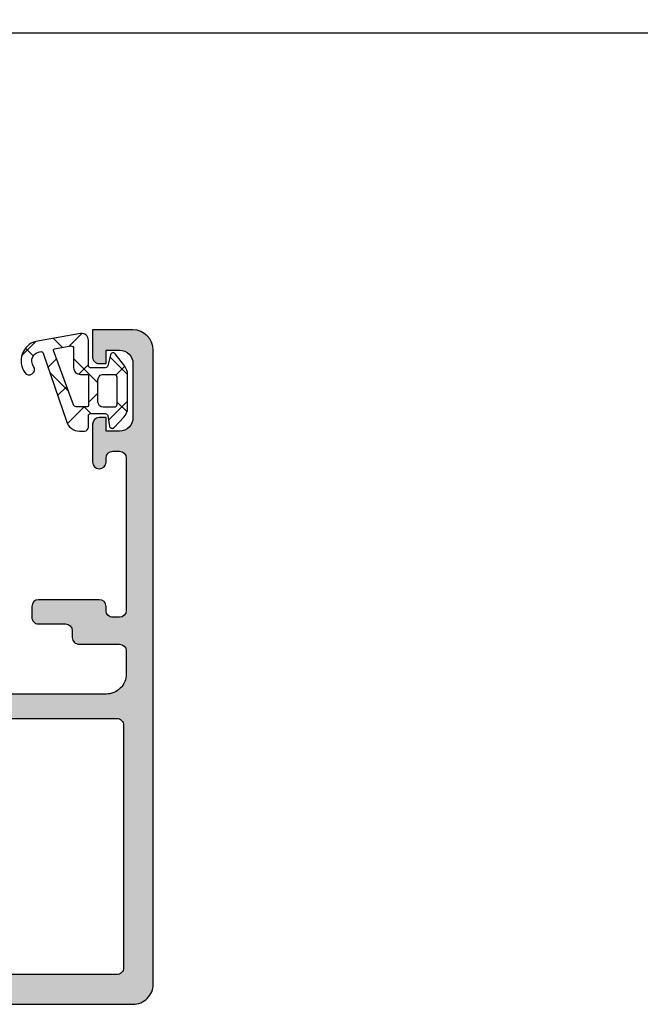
# Model space of a CAD drawing. Header units: millimetres. Extents: x 247761 to 294611, y 172579 to 236863.
# Tile 95 of 256: x 249808 to 249854, y 185790 to 185863. Entities that reach past the tile are written whole.
import ezdxf

# ---------------------------------------------------------------- set-up
doc = ezdxf.new("R2010")
doc.units = ezdxf.units.MM
doc.layers.add('FASÁDA DETAILNÍ', color=4, linetype='Continuous')
doc.layers.add('NOVA', color=240, linetype='Continuous')

# ---------------------------------------------------------------- blocks, each defined once
blk = doc.blocks.new('A$C69D17D4D')
at = {"layer": 'FASÁDA DETAILNÍ'}
h = blk.add_hatch(color=256, dxfattribs=at)
edge = h.paths.add_edge_path(flags=16)
edge.add_ellipse((-24829.51811741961, 12439.21063723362), major_axis=(-0.499974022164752, 0), ratio=1, start_angle=179.9970229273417, end_angle=270.0029770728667, ccw=False)
edge.add_line((-24829.01814339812, 12439.21061125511), (-24829.01814339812, 12421.21061125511))
edge.add_ellipse((-24829.51811741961, 12421.2105852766), major_axis=(-0.4999740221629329, 0), ratio=1, start_angle=89.99702292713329, end_angle=180.0029770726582, ccw=False)
edge.add_line((-24829.51814339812, 12420.71061125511), (-24842.01814339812, 12420.71061125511))
edge.add_ellipse((-24842.01812157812, 12421.21063307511), major_axis=(-0.5000218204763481, 0), ratio=1, start_angle=0.002500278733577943, end_angle=89.99749972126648, ccw=False)
edge.add_line((-24842.51814339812, 12421.21061125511), (-24842.51814339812, 12433.81366225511))
edge.add_ellipse((-24844.01814227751, 12433.81366337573), major_axis=(-1.499998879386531, 0), ratio=1, start_angle=179.9999571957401, end_angle=270.0000428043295)
edge.add_line((-24844.01814339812, 12435.31366225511), (-24857.01813139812, 12435.31366225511))
edge.add_ellipse((-24857.01813177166, 12435.81366188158), major_axis=(-0.4999996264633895, 0), ratio=1, start_angle=-4.280419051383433e-05, end_angle=90.00004280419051, ccw=False)
edge.add_line((-24857.51813139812, 12435.81366225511), (-24857.51813139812, 12439.21061125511))
edge.add_ellipse((-24857.01813177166, 12439.21061162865), major_axis=(-0.4999996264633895, 0), ratio=1, start_angle=-90.00004280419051, end_angle=4.280419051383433e-05, ccw=False)
edge.add_line((-24857.01813139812, 12439.71061125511), (-24829.51814339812, 12439.71061125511))
edge = h.paths.add_edge_path()
edge.add_line((-24828.31813139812, 12468.51060625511), (-24831.31813139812, 12468.51060625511))
edge.add_line((-24831.31813139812, 12468.51060625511), (-24831.31813139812, 12466.51060625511))
edge.add_arc((-24830.81815737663, 12466.5105802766), 0.4999740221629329, 179.9970229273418, 270.0029770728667)
edge.add_line((-24830.81813139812, 12466.01060625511), (-24830.31813139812, 12466.01060625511))
edge.add_line((-24830.31813139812, 12466.01060625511), (-24830.31813139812, 12467.01060625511))
edge.add_line((-24830.31813139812, 12467.01060625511), (-24829.31813139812, 12467.01060625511))
edge.add_arc((-24829.31819552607, 12466.01054212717), 1.000064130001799, 0.003674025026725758, 89.99632597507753, ccw=False)
edge.add_line((-24828.31813139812, 12466.01060625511), (-24828.31813139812, 12462.01060625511))
edge.add_arc((-24829.31816138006, 12462.01063623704), 1.000029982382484, 270.0017177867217, 359.9982822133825, ccw=False)
edge.add_line((-24829.31813139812, 12461.01060625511), (-24830.31813139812, 12461.01060625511))
edge.add_line((-24830.31813139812, 12461.01060625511), (-24830.31813139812, 12462.01060625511))
edge.add_line((-24830.31813139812, 12462.01060625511), (-24830.81813139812, 12462.01060625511))
edge.add_arc((-24830.81812579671, 12461.5106006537), 0.5000056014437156, 90.0006418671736, 179.9993581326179)
edge.add_line((-24831.31813139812, 12461.51060625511), (-24831.31813139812, 12458.71060325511))
edge.add_arc((-24830.81813139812, 12458.71060325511), 0.5, 180, 360)
edge.add_line((-24830.31813139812, 12458.71060325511), (-24830.31813139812, 12459.01060625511))
edge.add_arc((-24829.81812067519, 12459.01059553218), 0.5000107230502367, 90.00122873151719, 179.9987712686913, ccw=False)
edge.add_line((-24829.81813139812, 12459.51060625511), (-24829.31813139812, 12459.51060625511))
edge.add_arc((-24829.31819931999, 12459.01053833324), 0.5000679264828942, 0.007782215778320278, 89.99221778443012, ccw=False)
edge.add_line((-24828.81813139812, 12459.01060625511), (-24828.81813139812, 12447.71061125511))
edge.add_arc((-24829.31815321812, 12447.71063307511), 0.5000218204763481, 270.0025002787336, 359.9974997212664, ccw=False)
edge.add_line((-24829.31813139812, 12447.21061125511), (-24829.81813139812, 12447.21061125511))
edge.add_arc((-24829.81819407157, 12447.71054858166), 0.4999373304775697, 179.992817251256, 270.00718274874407, ccw=False)
edge.add_line((-24830.31813139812, 12447.71061125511), (-24830.31813139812, 12448.01061425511))
edge.add_arc((-24830.81819419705, 12448.01055145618), 0.5000628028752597, 0.007195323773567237, 89.99280467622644)
edge.add_line((-24830.81813139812, 12448.51061425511), (-24835.31813139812, 12448.51061425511))
edge.add_arc((-24835.31812579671, 12448.0106086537), 0.5000056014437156, 90.0006418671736, 179.9993581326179)
edge.add_line((-24835.81813139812, 12448.01061425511), (-24835.81813139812, 12447.21061125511))
edge.add_arc((-24835.31815737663, 12447.2105852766), 0.4999740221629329, 179.9970229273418, 270.0029770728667)
edge.add_line((-24835.31813139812, 12446.71061125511), (-24833.31813139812, 12446.71061125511))
edge.add_arc((-24833.31819931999, 12446.21054333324), 0.5000679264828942, 0.007782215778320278, 89.99221778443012, ccw=False)
edge.add_line((-24832.81813139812, 12446.21061125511), (-24832.81813139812, 12445.71061125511))
edge.add_arc((-24832.31819407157, 12445.71054858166), 0.4999373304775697, 179.992817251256, 270.007182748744)
edge.add_line((-24832.31813139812, 12445.21061125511), (-24829.31813139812, 12445.21061125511))
edge.add_arc((-24829.31818651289, 12444.71055614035), 0.5000551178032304, 0.006314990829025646, 89.99368500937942, ccw=False)
edge.add_line((-24828.81813139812, 12444.71061125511), (-24828.81813139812, 12443.01061425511))
edge.add_arc((-24830.3180995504, 12443.01058240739), 1.499968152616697, -90.00121651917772, 0.0012165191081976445, ccw=False)
edge.add_line((-24830.31813139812, 12441.51061425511), (-24856.31813139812, 12441.51061425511))
edge.add_arc((-24856.31815225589, 12442.01059339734), 0.4999791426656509, 179.9976097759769, 270.00239022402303, ccw=False)
edge.add_line((-24856.81813139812, 12442.01061425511), (-24856.81813139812, 12446.21061125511))
edge.add_arc((-24856.31812579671, 12446.2106056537), 0.5000056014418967, 90.00064186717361, 179.9993581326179, ccw=False)
edge.add_line((-24856.31813139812, 12446.71061125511), (-24854.31813139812, 12446.71061125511))
edge.add_arc((-24854.31815321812, 12447.21063307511), 0.5000218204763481, 270.0025002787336, 359.9974997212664)
edge.add_line((-24853.81813139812, 12447.21061125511), (-24853.81813139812, 12448.01061425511))
edge.add_arc((-24854.31818395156, 12448.01056170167), 0.5000525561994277, 0.006021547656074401, 89.99397845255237)
edge.add_line((-24854.31813139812, 12448.51061425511), (-24859.31813239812, 12448.51061425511))
edge.add_line((-24859.31813239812, 12448.51061425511), (-24860.07602139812, 12448.29329325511))
edge.add_arc((-24860.15871270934, 12448.58167166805), 0.2999999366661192, 217.9048146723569, 286.00002422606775, ccw=False)
edge.add_arc((-24860.63213255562, 12448.21306111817), 0.3000001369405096, 37.90471808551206, 89.99996992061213)
edge.add_line((-24860.63213239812, 12448.51306125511), (-24862.69627939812, 12448.51305925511))
edge.add_arc((-24862.69627985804, 12448.11305986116), 0.3999993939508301, 89.99993412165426, 201.9737695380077)
edge.add_line((-24863.06722139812, 12447.96338725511), (-24862.25086039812, 12445.94015825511))
edge.add_arc((-24862.06539013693, 12446.01499487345), 0.1999993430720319, 201.973907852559, 294.1410923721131)
edge.add_line((-24861.98359339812, 12445.83248725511), (-24859.59990839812, 12446.90080725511))
edge.add_arc((-24859.51811169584, 12446.71829914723), 0.199999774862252, -0.8199006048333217, 114.14102546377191, ccw=False)
edge.add_line((-24859.31813239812, 12446.71543725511), (-24859.31813139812, 12435.41135725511))
edge.add_arc((-24859.50954589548, 12435.40292553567), 0.1916001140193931, -91.04445002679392, 2.5222218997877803, ccw=False)
edge.add_line((-24859.51303839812, 12435.21135725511), (-24859.93362239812, 12435.21135725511))
edge.add_line((-24859.93362239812, 12435.21135725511), (-24862.39923439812, 12436.64309225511))
edge.add_arc((-24862.55004609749, 12436.38375526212), 0.2999997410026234, 59.82080388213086, 164.0000282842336)
edge.add_line((-24862.83842439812, 12436.46644625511), (-24863.26629539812, 12434.97428525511))
edge.add_line((-24863.26629539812, 12434.97428525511), (-24863.76470739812, 12434.11101025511))
edge.add_arc((-24863.41829715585, 12433.91101030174), 0.4000000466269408, 150.0000115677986, 269.9999652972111)
edge.add_line((-24863.41829739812, 12433.51101025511), (-24859.31036639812, 12433.51135725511))
edge.add_line((-24859.31036639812, 12433.51135725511), (-24844.81830939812, 12433.51366225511))
edge.add_arc((-24844.81813127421, 12433.01366241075), 0.4999998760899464, -1.7834827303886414e-05, 90.0204115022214, ccw=False)
edge.add_line((-24844.31813139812, 12433.01366225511), (-24844.31813139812, 12427.61062025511))
edge.add_arc((-24844.81813102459, 12427.61061988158), 0.4999996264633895, -90.00004280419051, 4.280419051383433e-05, ccw=False)
edge.add_line((-24844.81813139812, 12427.11062025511), (-24847.31813139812, 12427.11062025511))
edge.add_arc((-24847.31813177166, 12426.61062062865), 0.4999996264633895, 89.9999571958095, 180.0000428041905)
edge.add_line((-24847.81813139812, 12426.61062025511), (-24847.81813139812, 12425.31061725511))
edge.add_arc((-24847.31815225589, 12425.31059639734), 0.4999791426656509, 179.997609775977, 270.002390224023)
edge.add_line((-24847.31813139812, 12424.81061725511), (-24846.81813139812, 12424.81061725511))
edge.add_line((-24846.81813139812, 12424.81061725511), (-24846.81813139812, 12425.81061725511))
edge.add_line((-24846.81813139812, 12425.81061725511), (-24845.31813139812, 12425.81061725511))
edge.add_arc((-24845.31816308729, 12424.81058556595), 1.000031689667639, 0.001815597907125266, 89.99818440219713, ccw=False)
edge.add_line((-24844.31813139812, 12424.81061725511), (-24844.31813139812, 12420.81061725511))
edge.add_arc((-24845.31820064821, 12420.81068650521), 1.000069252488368, 270.0039674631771, 359.99603253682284, ccw=False)
edge.add_line((-24845.31813139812, 12419.81061725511), (-24846.81813139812, 12419.81061725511))
edge.add_line((-24846.81813139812, 12419.81061725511), (-24846.81813139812, 12420.81061725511))
edge.add_line((-24846.81813139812, 12420.81061725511), (-24847.31813139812, 12420.81061725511))
edge.add_arc((-24847.31815737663, 12420.31064323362), 0.499974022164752, 89.99702292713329, 180.0029770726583)
edge.add_line((-24847.81813139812, 12420.31061725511), (-24847.81813139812, 12419.01061425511))
edge.add_arc((-24847.31812579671, 12419.01061985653), 0.5000056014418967, 180.0006418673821, 269.9993581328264)
edge.add_line((-24847.31813139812, 12418.51061425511), (-24828.31813139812, 12418.51061425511))
edge.add_arc((-24828.31810211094, 12420.01058496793), 1.49997071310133, 269.9988812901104, 360.0011187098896)
edge.add_line((-24826.81813139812, 12420.01061425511), (-24826.81813139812, 12467.01060625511))
edge.add_arc((-24828.31819173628, 12467.01054591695), 1.500060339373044, 0.002304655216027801, 89.99769534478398)
h = blk.add_hatch(dxfattribs=at)
h.set_pattern_fill('ANSI37', color=256, scale=0.625, angle=-1.272221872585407e-14, style=0)
h.set_pattern_definition([(44.99999999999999, (-24830.31810339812, 12466.01058625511), (-1.403165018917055, 1.403165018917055), []), (135, (-24830.31810339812, 12466.01058625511), (-1.403165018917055, -1.403165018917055), [])])
edge = h.paths.add_edge_path(flags=16)
edge.add_ellipse((-24832.22031654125, 12465.70837121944), major_axis=(-0.4977897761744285, 0), ratio=1, start_angle=-0.2547220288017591, end_angle=90.1925797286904)
edge.add_line((-24832.21864339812, 12465.21058425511), (-24831.71812439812, 12465.21058425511))
edge.add_ellipse((-24831.71811014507, 12465.11060050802), major_axis=(-0.09998374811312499, 0), ratio=1, start_angle=179.9912593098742, end_angle=270.0081677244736, ccw=False)
edge.add_line((-24831.61812639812, 12465.11058525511), (-24831.61812239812, 12462.91015525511))
edge.add_ellipse((-24831.71812705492, 12462.91015791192), major_axis=(-0.1000046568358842, 0), ratio=1, start_angle=90.0015221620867, end_angle=179.9984778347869, ccw=False)
edge.add_line((-24831.71812439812, 12462.81015325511), (-24832.53006639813, 12462.81015325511))
edge.add_ellipse((-24832.53005792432, 12463.01015987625), major_axis=(-0.2000066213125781, 0), ratio=1, start_angle=15.68861530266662, end_angle=89.99757251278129, ccw=False)
edge.add_line((-24832.72261339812, 12462.95607625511), (-24834.20993839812, 12466.97421725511))
edge.add_ellipse((-24834.11615691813, 12467.00893074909), major_axis=(-0.09999996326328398, 0), ratio=1, start_angle=-79.67771585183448, end_angle=20.312182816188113, ccw=False)
edge.add_line((-24834.13407539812, 12467.10731225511), (-24832.92460639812, 12467.32759525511))
edge.add_ellipse((-24832.91809770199, 12467.12770488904), major_axis=(-0.1999963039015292, 0), ratio=1, start_angle=179.9989589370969, end_angle=271.8649678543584, ccw=False)
edge.add_line((-24832.71810139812, 12467.12770125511), (-24832.71810139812, 12465.71058425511))
edge = h.paths.add_edge_path(flags=16)
edge.add_ellipse((-24829.71811256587, 12465.01058308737), major_axis=(-0.200000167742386, 0), ratio=1, start_angle=179.9997615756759, end_angle=270.00023842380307, ccw=False)
edge.add_line((-24829.51811239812, 12465.01058225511), (-24829.51811639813, 12462.97612525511))
edge.add_ellipse((-24829.71811167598, 12462.97612053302), major_axis=(-0.1999952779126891, 0), ratio=1, start_angle=89.9995066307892, end_angle=180.0013528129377, ccw=False)
edge.add_line((-24829.71811339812, 12462.77612525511), (-24830.51812339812, 12462.77612525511))
edge.add_ellipse((-24830.51811458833, 12463.17613606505), major_axis=(-0.4000108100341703, 0), ratio=1, start_angle=0.001978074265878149, end_angle=89.99873812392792, ccw=False)
edge.add_line((-24830.91812539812, 12463.17612225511), (-24830.91812539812, 12464.81058525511))
edge.add_ellipse((-24830.51813047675, 12464.81058833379), major_axis=(-0.3999949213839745, 0), ratio=1, start_angle=-90.0010139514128, end_angle=0.00044099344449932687, ccw=False)
edge.add_line((-24830.51812339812, 12465.21058325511), (-24829.71811339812, 12465.21058325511))
edge = h.paths.add_edge_path()
edge.add_arc((-24829.79466451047, 12466.61057515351), 0.2000083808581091, 40.00231578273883, 164.9984805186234)
edge.add_line((-24829.98785639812, 12466.66234625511), (-24830.17839039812, 12465.85882125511))
edge.add_arc((-24830.37158398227, 12465.91059764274), 0.200011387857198, 270.0027455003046, 344.9971436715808, ccw=False)
edge.add_line((-24830.37157439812, 12465.71058625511), (-24831.46812439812, 12465.71058625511))
edge.add_arc((-24831.46813475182, 12465.86057390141), 0.1499876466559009, 179.9960448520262, 270.00395514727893, ccw=False)
edge.add_line((-24831.61812239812, 12465.86058425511), (-24831.61811439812, 12467.74345525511))
edge.add_arc((-24832.11811427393, 12467.74345716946), 0.4999998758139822, 359.9997806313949, 459.9335722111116)
edge.add_line((-24832.20436739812, 12468.23596125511), (-24835.52409339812, 12467.65457225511))
edge.add_arc((-24835.11801906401, 12466.2105867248), 1.499996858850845, 105.7069244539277, 215.0875539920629)
edge.add_arc((-24836.01812189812, 12465.57827975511), 0.3999981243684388, 215.0880041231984, 395.0880041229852)
edge.add_arc((-24835.13682223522, 12466.21280131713), 0.6860034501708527, 90.4843583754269, 216.1411855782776, ccw=False)
edge.add_arc((-24835.12300205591, 12466.74967769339), 0.1503878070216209, 19.016150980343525, 97.49607826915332, ccw=False)
edge.add_line((-24834.98082139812, 12466.79867925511), (-24833.25313939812, 12461.75245325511))
edge.add_arc((-24832.28704738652, 12462.01057440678), 0.9999801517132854, 194.958910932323, 270.0005723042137)
edge.add_line((-24832.28703739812, 12461.01059425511), (-24831.91813239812, 12461.01058225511))
edge.add_arc((-24831.91815312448, 12461.31060198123), 0.3000197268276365, 270.0039581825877, 359.9968057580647)
edge.add_line((-24831.61813339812, 12461.31058525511), (-24831.61813339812, 12462.16060025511))
edge.add_arc((-24831.46814931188, 12462.16061316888), 0.1499840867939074, 89.99506678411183, 180.0049332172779, ccw=False)
edge.add_line((-24831.46813639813, 12462.31059725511), (-24830.37157439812, 12462.31058625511))
edge.add_arc((-24830.37158351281, 12462.11057166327), 0.2000145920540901, 15.002374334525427, 89.99738902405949, ccw=False)
edge.add_line((-24830.17838639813, 12462.16234725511), (-24830.04929239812, 12461.35897525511))
edge.add_arc((-24829.85611655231, 12461.41069966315), 0.1999808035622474, 194.9897870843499, 315.0074444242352)
edge.add_line((-24829.71469039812, 12461.26931025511), (-24828.98817139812, 12462.04518025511))
edge.add_arc((-24829.7181130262, 12462.72869066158), 1.00000062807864, 316.8814623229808, 360.0000340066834)
edge.add_line((-24828.71811239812, 12462.72869125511), (-24828.71811239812, 12465.20732425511))
edge.add_arc((-24829.71811530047, 12465.20732320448), 1.000002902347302, 6.01967036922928e-05, 37.82779308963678)
edge.add_line((-24828.92825539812, 12465.82061525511), (-24829.64145439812, 12466.73914425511))
for points in [[(-24722.58196276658, 12490.51058607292), (-24841.11810339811, 12490.51058607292, 0.414213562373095), (-24841.61810339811, 12490.01058607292), (-24841.61810339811, 12487.01058607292, -0.414213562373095), (-24842.61810339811, 12486.01058607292), (-24850.01810340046, 12486.01058607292, -0.4142135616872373), (-24851.01810340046, 12487.0105860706), (-24851.01810340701, 12489.81058607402, 0.4142135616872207), (-24851.51810340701, 12490.31058607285), (-24854.81810339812, 12490.31058607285, -0.414213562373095), (-24855.31810339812, 12490.81058607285), (-24855.31810339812, 12491.81058607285, -0.414213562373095)], [(-24847.31813139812, 12418.51061425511), (-24828.31813139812, 12418.51061425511), (-24828.31813139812, 12418.51061425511, 0.414225), (-24826.81813139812, 12420.01061425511), (-24826.81813139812, 12467.01060625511), (-24826.81813139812, 12467.01060625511, 0.41419), (-24828.31813139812, 12468.51060625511), (-24828.31813139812, 12468.51060625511), (-24831.31813139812, 12468.51060625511), (-24831.31813139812, 12466.51060625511), (-24831.31813139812, 12466.51060625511, 0.414244), (-24830.81813139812, 12466.01060625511), (-24830.31813139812, 12466.01060625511), (-24830.31813139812, 12467.01060625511), (-24829.31813139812, 12467.01060625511), (-24829.31813139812, 12467.01060625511, -0.414176), (-24828.31813139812, 12466.01060625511), (-24828.31813139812, 12462.01060625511), (-24828.31813139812, 12462.01060625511, -0.414196), (-24829.31813139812, 12461.01060625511), (-24830.31813139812, 12461.01060625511), (-24830.31813139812, 12462.01060625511), (-24830.81813139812, 12462.01060625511), (-24830.81813139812, 12462.01060625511, 0.414207), (-24831.31813139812, 12461.51060625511), (-24831.31813139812, 12458.71060325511), (-24831.31813139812, 12458.71060325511, 1), (-24830.31813139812, 12458.71060325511), (-24830.31813139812, 12459.01060625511), (-24830.31813139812, 12459.01060625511, -0.414201), (-24829.81813139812, 12459.51060625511), (-24829.31813139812, 12459.51060625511), (-24829.31813139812, 12459.51060625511, -0.414134), (-24828.81813139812, 12459.01060625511), (-24828.81813139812, 12447.71061125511), (-24828.81813139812, 12447.71061125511, -0.414188), (-24829.31813139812, 12447.21061125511), (-24829.81813139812, 12447.21061125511), (-24829.81813139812, 12447.21061125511, -0.414287), (-24830.31813139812, 12447.71061125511), (-24830.31813139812, 12448.01061425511), (-24830.31813139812, 12448.01061425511, 0.41414), (-24830.81813139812, 12448.51061425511), (-24835.31813139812, 12448.51061425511), (-24835.31813139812, 12448.51061425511, 0.414207), (-24835.81813139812, 12448.01061425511), (-24835.81813139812, 12447.21061125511), (-24835.81813139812, 12447.21061125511, 0.414244), (-24835.31813139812, 12446.71061125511), (-24833.31813139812, 12446.71061125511), (-24833.31813139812, 12446.71061125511, -0.414134), (-24832.81813139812, 12446.21061125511), (-24832.81813139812, 12445.71061125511), (-24832.81813139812, 12445.71061125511, 0.414287), (-24832.31813139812, 12445.21061125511), (-24829.31813139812, 12445.21061125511), (-24829.31813139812, 12445.21061125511, -0.414149), (-24828.81813139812, 12444.71061125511), (-24828.81813139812, 12443.01061425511), (-24828.81813139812, 12443.01061425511, -0.414226), (-24830.31813139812, 12441.51061425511), (-24856.31813139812, 12441.51061425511)]]:
    blk.add_lwpolyline(points, format="xyb", dxfattribs=at)
blk.add_lwpolyline([(-24829.64145439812, 12466.73914425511, 0.606792), (-24829.98785639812, 12466.66234625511), (-24830.17839039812, 12465.85882125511), (-24830.17839039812, 12465.85882125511, -0.339427), (-24830.37157439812, 12465.71058625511), (-24831.46812439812, 12465.71058625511), (-24831.46812439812, 12465.71058625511, -0.414254), (-24831.61812239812, 12465.86058425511), (-24831.61811439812, 12467.74345525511), (-24831.61811439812, 12467.74345525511, 0.465956), (-24832.20436739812, 12468.23596125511), (-24835.52409339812, 12467.65457225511), (-24835.52409339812, 12467.65457225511, 0.517137), (-24836.34542839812, 12465.34834725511, 1), (-24835.69081539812, 12465.80821225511, -0.610743), (-24835.14262139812, 12466.89878025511, -0.356477), (-24834.98082139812, 12466.79867925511), (-24833.25313939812, 12461.75245325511), (-24833.25313939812, 12461.75245325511, 0.339657), (-24832.28703739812, 12461.01059425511), (-24831.91813239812, 12461.01058225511), (-24831.91813239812, 12461.01058225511, 0.414177), (-24831.61813339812, 12461.31058525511), (-24831.61813339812, 12462.16060025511), (-24831.61813339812, 12462.16060025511, -0.414264), (-24831.46813639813, 12462.31059725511), (-24830.37157439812, 12462.31058625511), (-24830.37157439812, 12462.31058625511, -0.33943), (-24830.17838639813, 12462.16234725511), (-24830.04929239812, 12461.35897525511), (-24830.04929239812, 12461.35897525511, 0.577453), (-24829.71469039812, 12461.26931025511), (-24828.98817139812, 12462.04518025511), (-24828.98817139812, 12462.04518025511, 0.190392), (-24828.71811239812, 12462.72869125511), (-24828.71811239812, 12465.20732425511), (-24828.71811239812, 12465.20732425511, 0.16657), (-24828.92825539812, 12465.82061525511), (-24829.64145439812, 12466.73914425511)], format="xyb", close=True, dxfattribs=at)
at = {"layer": 'FASÁDA DETAILNÍ', "extrusion": (0, 0, -1)}
for points in [[(24832.71810139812, 12465.71058425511, -0.416502), (24832.21864339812, 12465.21058425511), (24831.71812439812, 12465.21058425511), (24831.71812439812, 12465.21058425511, 0.4143), (24831.61812639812, 12465.11058525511), (24831.61812239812, 12462.91015525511), (24831.61812239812, 12462.91015525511, 0.414198), (24831.71812439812, 12462.81015325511), (24832.53006639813, 12462.81015325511), (24832.53006639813, 12462.81015325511, 0.336095), (24832.72261339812, 12462.95607625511), (24834.20993839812, 12466.97421725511), (24834.20993839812, 12466.97421725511, 0.466254), (24834.13407539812, 12467.10731225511), (24832.92460639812, 12467.32759525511), (24832.92460639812, 12467.32759525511, 0.423785), (24832.71810139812, 12467.12770125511), (24832.71810139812, 12465.71058425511)], [(24829.71811339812, 12465.21058325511, 0.414216), (24829.51811239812, 12465.01058225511), (24829.51811639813, 12462.97612525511), (24829.51811639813, 12462.97612525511, 0.414223), (24829.71811339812, 12462.77612525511), (24830.51812339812, 12462.77612525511), (24830.51812339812, 12462.77612525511, 0.414197), (24830.91812539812, 12463.17612225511), (24830.91812539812, 12464.81058525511), (24830.91812539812, 12464.81058525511, 0.414221), (24830.51812339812, 12465.21058325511), (24829.71811339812, 12465.21058325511)], [(24829.51814339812, 12439.71061125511, 0.414244), (24829.01814339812, 12439.21061125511), (24829.01814339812, 12421.21061125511), (24829.01814339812, 12421.21061125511, 0.414244), (24829.51814339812, 12420.71061125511), (24842.01814339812, 12420.71061125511), (24842.01814339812, 12420.71061125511, 0.414188), (24842.51814339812, 12421.21061125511), (24842.51814339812, 12433.81366225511), (24842.51814339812, 12433.81366225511, -0.414214), (24844.01814339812, 12435.31366225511), (24857.01813139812, 12435.31366225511), (24857.01813139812, 12435.31366225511, 0.414214), (24857.51813139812, 12435.81366225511), (24857.51813139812, 12439.21061125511), (24857.51813139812, 12439.21061125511, 0.414214), (24857.01813139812, 12439.71061125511), (24829.51814339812, 12439.71061125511)]]:
    blk.add_lwpolyline(points, format="xyb", close=True, dxfattribs=at)

msp = doc.modelspace()

# ---------------------------------------------------------------- block references
at = {"layer": 'NOVA', "ltscale": 300}
msp.add_blockref('A$C69D17D4D', (274644.5174331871, 173371.2585875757), dxfattribs=at)

doc.saveas('drawing.dxf')
